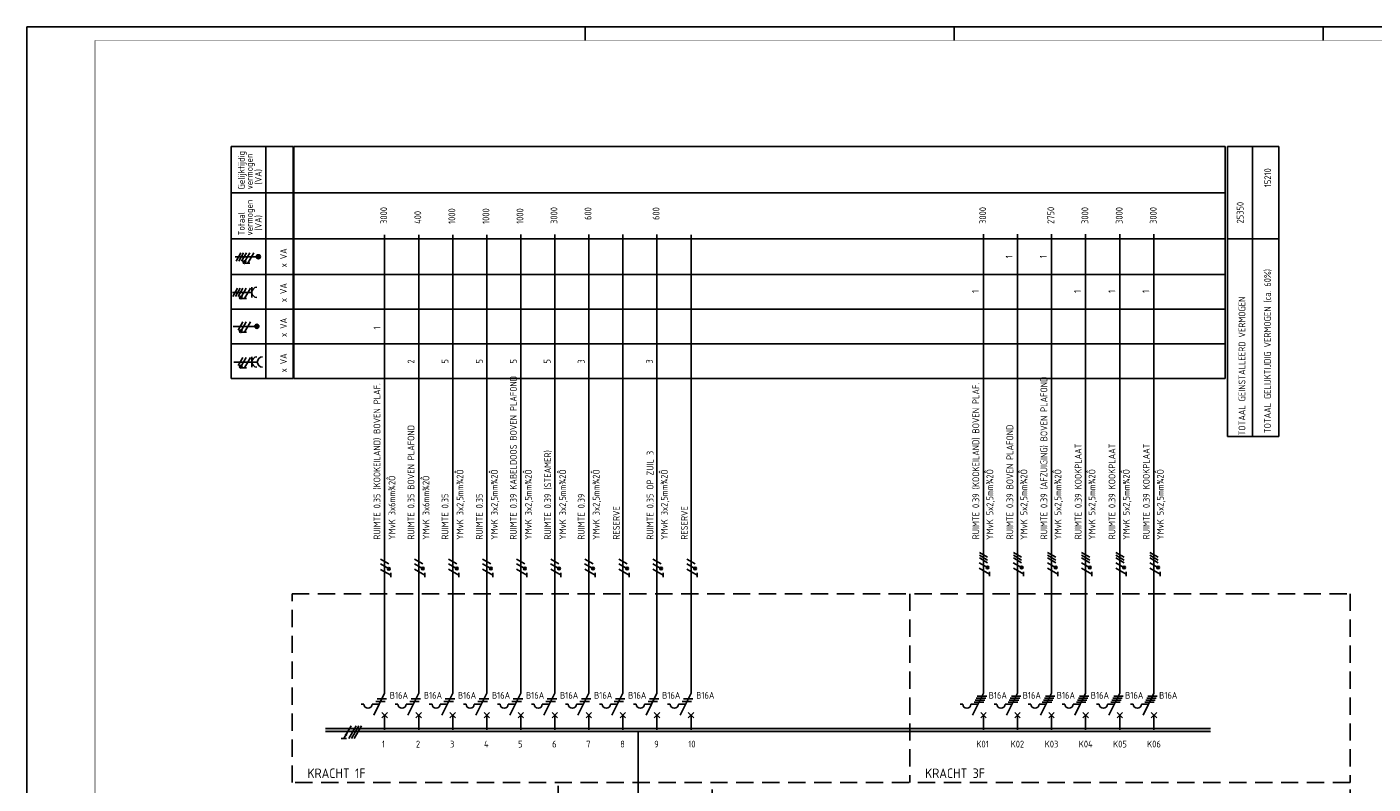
# Model space of a CAD drawing. Header units: millimetres. Extents: x 0 to 841, y 0 to 594.
# Tile 2 of 4: x 0 to 494, y 316 to 594. Entities that reach past the tile are written whole.
import ezdxf
from ezdxf.enums import TextEntityAlignment as Align

# ---------------------------------------------------------------- set-up
doc = ezdxf.new("R2010")
doc.units = ezdxf.units.MM
doc.linetypes.add('HIDDEN', pattern=[9.525, 6.35, -3.175])
doc.layers.get('0').update_dxf_attribs({"linetype": 'CONTINUOUS'})
for name, color, linetype in [('1', 7, 'CONTINUOUS'), ('40', 1, 'CONTINUOUS'), ('70', 1, 'CONTINUOUS'), ('71', 2, 'CONTINUOUS'), ('73', 4, 'CONTINUOUS'), ('EL$2B---_KADER', 4, 'CONTINUOUS'), ('LIJN018', 210, 'CONTINUOUS'), ('LIJN025', 10, 'CONTINUOUS'), ('LIJN035', 50, 'CONTINUOUS'), ('LIJN050', 90, 'CONTINUOUS'), ('TEKST25', 10, 'CONTINUOUS'), ('TEKST35', 50, 'CONTINUOUS'), ('TEKST50', 90, 'CONTINUOUS')]:
    doc.layers.add(name, color=color, linetype=linetype)
doc.styles.add('5_0', font='iso.shx')
doc.styles.add('ISO', font='ISO.SHX')
doc.styles.add('NEN', font='iso.shx')
doc.styles.add('ROMAND', font='romand')

# ---------------------------------------------------------------- blocks, each defined once
blk = doc.blocks.new('A1')
at = {"layer": 'LIJN025'}
for p, q in [((205, 589), (205, 594)), ((340.5, 589), (340.5, 594)), ((476, 589), (476, 594))]:
    blk.add_line(p, q, dxfattribs=at)
blk.add_lwpolyline([(0, 0), (0, 594), (841, 594), (841, 0)], close=True, dxfattribs=at)
at = {"layer": 'LIJN050', "const_width": 0.2}
blk.add_lwpolyline([(836, 5), (836, 589), (25, 589), (25, 5)], close=True, dxfattribs=at)
at = {"layer": 'TEKST25', "style": 'ROMAND', "width": 2.899115}
blk.add_attdef('STATUS', text='', height=2.5, dxfattribs=at).set_placement((795, 71.5), (834, 71.5), align=Align.FIT)
at = {"layer": 'TEKST25', "style": 'ISO'}
for tag, p in [('E', (796.25, 66)), ('NAAM-E', (807.75, 66)), ('DATUM-E', (826, 66)), ('D', (796.25, 61)), ('NAAM-D', (807.75, 61)), ('DATUM-D', (826, 61)), ('C', (796.25, 56)), ('NAAM-C', (807.75, 56)), ('DATUM-C', (826, 56)), ('B', (796.25, 51)), ('NAAM-B', (807.75, 51)), ('DATUM-B', (826, 51)), ('A', (796.25, 46)), ('NAAM-A', (807.75, 46)), ('DATUM-A', (826, 46))]:
    blk.add_attdef(tag, text='', height=2.5, dxfattribs=at).set_placement(p, align=Align.CENTER)
for tag, p in [('DATUM', (673.75, 36.25)), ('SCHAAL', (709, 36.25)), ('GETEKEND', (739.25, 36.25)), ('GECONTOL.', (774, 36.25)), ('FORMAAT', (804.25, 28.25))]:
    blk.add_attdef(tag, p, '', height=2.5, dxfattribs=at)
at = {"layer": 'TEKST35', "style": 'ISO'}
for tag, p in [('PROJECT', (675.5, 72.5)), ('PLAATS', (675.5, 63.5)), ('INSTALLATIE-REGEL1', (675.5, 52.5)), ('INSTALLATIE-REGEL2', (675.5, 43.5))]:
    blk.add_attdef(tag, p, '', height=4, dxfattribs=at)
blk.add_attdef('PROJ.NR.', text='', height=4, dxfattribs=at).set_placement((822, 23), align=Align.CENTER)
at = {"layer": 'TEKST50', "style": 'ISO'}
blk.add_attdef('FILE-NAAM', text='', height=5, dxfattribs=at).set_placement((814.5, 7.5), align=Align.CENTER)
blk = doc.blocks.new('TTOTVERM')
at = {"layer": '40', "style": 'NEN'}
for s, p in [('TOTAAL GELIJKTIJDIG VERMOGEN (ca. 60%)', (15.91, -76.18)), ('TOTAAL GEINSTALLEERD VERMOGEN', (6.52, -81.68))]:
    blk.add_text(s, height=2.5, rotation=90, dxfattribs=at).set_placement(p, align=Align.CENTER)

msp = doc.modelspace()

# ---------------------------------------------------------------- linework, layer by layer
at = {"color": 10}
for p, q in [((119.07, 337.29), (116.37, 332.61)), ((120.95, 337.29), (118.24, 332.61)), ((121.89, 337.29), (119.18, 332.61)), ((121.89, 337.29), (119.18, 332.61)), ((122.82, 337.29), (120.12, 332.61)), ((117.3, 332.61), (115.43, 332.61))]:
    msp.add_line(p, q, dxfattribs=at)
msp.add_line((121.89, 337.29), (119.18, 332.61))
at = {"color": 10, "const_width": 0.469}
msp.add_lwpolyline([(117.38, 333.89, 1), (116.98, 334.13, 1)], format="xyb", close=True, dxfattribs=at)
at = {"layer": '1', "color": 1}
for p, q in [((78.57, 511.02), (76.82, 507.98)), ((79.57, 511.02), (77.82, 507.98)), ((80.57, 511.02), (78.82, 507.98)), ((81.82, 511.02), (80.1, 508.03)), ((83.32, 511.02), (81.14, 507.23)), ((77.3, 498.02), (75.55, 494.98)), ((78.3, 498.02), (76.55, 494.98)), ((79.3, 498.02), (77.55, 494.98)), ((80.55, 498.02), (78.83, 495.03)), ((82.05, 498.02), (79.87, 494.23)), ((79.3, 485.62), (77.55, 482.58)), ((80.55, 485.62), (78.83, 482.63)), ((82.05, 485.62), (79.87, 481.83)), ((79.3, 472.62), (77.55, 469.58)), ((80.55, 472.62), (78.83, 469.63)), ((82.05, 472.62), (79.87, 468.83)), ((352.76, 399.17), (349.73, 400.92)), ((365.26, 399.17), (362.23, 400.92)), ((377.76, 399.17), (374.73, 400.92)), ((390.26, 399.17), (387.23, 400.92)), ((402.86, 399.17), (399.83, 400.92)), ((415.36, 399.17), (412.33, 400.92)), ((132.79, 395), (129.8, 396.73)), ((132.87, 396.73), (129.83, 398.48)), ((145.29, 395.05), (142.3, 396.78)), ((145.37, 396.77), (142.33, 398.52)), ((157.79, 395.05), (154.8, 396.78)), ((157.87, 396.77), (154.83, 398.52)), ((170.29, 395.05), (167.3, 396.78)), ((170.37, 396.77), (167.33, 398.52)), ((182.79, 395.05), (179.8, 396.78)), ((182.87, 396.77), (179.83, 398.52)), ((195.29, 395.05), (192.3, 396.78)), ((195.37, 396.77), (192.33, 398.52)), ((207.79, 395.05), (204.8, 396.78)), ((207.87, 396.77), (204.83, 398.52)), ((220.29, 395.05), (217.3, 396.78)), ((220.37, 396.77), (217.33, 398.52)), ((232.79, 395.05), (229.8, 396.78)), ((232.87, 396.77), (229.83, 398.52)), ((245.29, 395.05), (242.3, 396.78)), ((245.37, 396.77), (242.33, 398.52)), ((352.68, 395.45), (349.7, 397.18)), ((352.76, 398.17), (349.73, 399.92)), ((352.76, 397.17), (349.73, 398.92)), ((365.18, 395.45), (362.2, 397.18)), ((365.26, 398.17), (362.23, 399.92)), ((365.26, 397.17), (362.23, 398.92)), ((377.68, 395.45), (374.7, 397.18)), ((377.76, 398.17), (374.73, 399.92)), ((377.76, 397.17), (374.73, 398.92)), ((390.18, 395.45), (387.2, 397.18)), ((390.26, 398.17), (387.23, 399.92)), ((390.26, 397.17), (387.23, 398.92)), ((402.78, 395.45), (399.8, 397.18)), ((402.86, 398.17), (399.83, 399.92)), ((402.86, 397.17), (399.83, 398.92)), ((415.28, 395.45), (412.3, 397.18)), ((415.36, 398.17), (412.33, 399.92)), ((415.36, 397.17), (412.33, 398.92)), ((133.62, 392.57), (129.83, 394.75)), ((146.12, 392.61), (142.33, 394.8)), ((158.62, 392.61), (154.83, 394.8)), ((171.12, 392.61), (167.33, 394.8)), ((183.62, 392.61), (179.83, 394.8)), ((196.12, 392.61), (192.33, 394.8)), ((208.62, 392.61), (204.83, 394.8)), ((221.12, 392.61), (217.33, 394.8)), ((233.62, 392.61), (229.83, 394.8)), ((246.12, 392.61), (242.33, 394.8)), ((353.51, 393.01), (349.72, 395.2)), ((366.01, 393.01), (362.22, 395.2)), ((378.51, 393.01), (374.72, 395.2)), ((391.01, 393.01), (387.22, 395.2)), ((403.61, 393.01), (399.82, 395.2)), ((416.11, 393.01), (412.32, 395.2))]:
    msp.add_line(p, q, dxfattribs=at)
at = {"layer": '1', "color": 2}
for p, q in [((127.33, 341.21), (131.35, 349.25)), ((139.83, 341.21), (143.85, 349.25)), ((152.33, 341.21), (156.35, 349.25)), ((164.83, 341.21), (168.85, 349.25)), ((177.33, 341.21), (181.35, 349.25)), ((189.83, 341.21), (193.85, 349.25)), ((202.33, 341.21), (206.35, 349.25)), ((214.83, 341.21), (218.85, 349.25)), ((227.33, 341.21), (231.35, 349.25)), ((239.83, 341.21), (243.85, 349.25)), ((347.23, 341.21), (351.25, 349.25)), ((359.73, 341.21), (363.75, 349.25)), ((372.23, 341.21), (376.25, 349.25)), ((384.73, 341.21), (388.75, 349.25)), ((397.33, 341.21), (401.35, 349.25)), ((409.83, 341.21), (413.85, 349.25)), ((122.75, 345.21), (123.75, 345.21)), ((126.75, 345.21), (129.33, 345.21)), ((135.25, 345.21), (136.25, 345.21)), ((139.25, 345.21), (141.83, 345.21)), ((147.75, 345.21), (148.75, 345.21)), ((151.75, 345.21), (154.33, 345.21)), ((160.25, 345.21), (161.25, 345.21)), ((164.25, 345.21), (166.83, 345.21)), ((172.75, 345.21), (173.75, 345.21)), ((176.75, 345.21), (179.33, 345.21)), ((185.25, 345.21), (186.25, 345.21)), ((189.25, 345.21), (191.83, 345.21)), ((197.75, 345.21), (198.75, 345.21)), ((201.75, 345.21), (204.33, 345.21)), ((210.25, 345.21), (211.25, 345.21)), ((214.25, 345.21), (216.83, 345.21)), ((222.75, 345.21), (223.75, 345.21)), ((226.75, 345.21), (229.33, 345.21)), ((235.25, 345.21), (236.25, 345.21)), ((239.25, 345.21), (241.83, 345.21)), ((342.65, 345.21), (343.65, 345.21)), ((346.65, 345.21), (349.23, 345.21)), ((355.15, 345.21), (356.15, 345.21)), ((359.15, 345.21), (361.73, 345.21)), ((367.65, 345.21), (368.65, 345.21)), ((371.65, 345.21), (374.23, 345.21)), ((380.15, 345.21), (381.15, 345.21)), ((384.15, 345.21), (386.73, 345.21)), ((392.75, 345.21), (393.75, 345.21)), ((396.75, 345.21), (399.33, 345.21)), ((405.25, 345.21), (406.25, 345.21)), ((409.25, 345.21), (411.83, 345.21))]:
    msp.add_line(p, q, dxfattribs=at)
at = {"layer": '1', "color": 1}
for centre in [(79.85, 507.59), (78.58, 494.59), (78.58, 482.19), (78.58, 469.19), (132.87, 394.98), (145.37, 395.02), (157.87, 395.02), (170.37, 395.02), (182.87, 395.02), (195.37, 395.02), (207.87, 395.02), (220.37, 395.02), (232.87, 395.02), (245.37, 395.02), (352.76, 395.42), (365.26, 395.42), (377.76, 395.42), (390.26, 395.42), (402.86, 395.42), (415.36, 395.42)]:
    msp.add_circle(centre, 0.5, dxfattribs=at)
at = {"layer": '1', "color": 2}
for centre in [(125.25, 345.21), (137.75, 345.21), (150.25, 345.21), (162.75, 345.21), (175.25, 345.21), (187.75, 345.21), (200.25, 345.21), (212.75, 345.21), (225.25, 345.21), (237.75, 345.21), (345.15, 345.21), (357.65, 345.21), (370.15, 345.21), (382.65, 345.21), (395.25, 345.21), (407.75, 345.21)]:
    msp.add_arc(centre, 1.5, 180, 0, dxfattribs=at)
at = {"layer": '70'}
for p, q in [((81.91, 507.23), (80.36, 507.23)), ((80.64, 494.23), (79.09, 494.23)), ((80.64, 481.83), (79.09, 481.83)), ((80.64, 468.83), (79.09, 468.83)), ((133.61, 391.85), (133.61, 393.41)), ((146.11, 391.9), (146.11, 393.45)), ((158.61, 391.9), (158.61, 393.45)), ((171.11, 391.9), (171.11, 393.45)), ((183.61, 391.9), (183.61, 393.45)), ((196.11, 391.9), (196.11, 393.45)), ((208.61, 391.9), (208.61, 393.45)), ((221.11, 391.9), (221.11, 393.45)), ((233.61, 391.9), (233.61, 393.45)), ((246.11, 391.9), (246.11, 393.45)), ((353.5, 392.3), (353.5, 393.85)), ((366, 392.3), (366, 393.85)), ((378.5, 392.3), (378.5, 393.85)), ((391, 392.3), (391, 393.85)), ((403.6, 392.3), (403.6, 393.85)), ((416.1, 392.3), (416.1, 393.85)), ((128.08, 346.21), (131.58, 346.21)), ((128.58, 347.21), (132.08, 347.21)), ((140.58, 346.21), (144.08, 346.21)), ((141.08, 347.21), (144.58, 347.21)), ((153.08, 346.21), (156.58, 346.21)), ((153.58, 347.21), (157.08, 347.21)), ((165.58, 346.21), (169.08, 346.21)), ((166.08, 347.21), (169.58, 347.21)), ((178.08, 346.21), (181.58, 346.21)), ((178.58, 347.21), (182.08, 347.21)), ((190.58, 346.21), (194.08, 346.21)), ((191.08, 347.21), (194.58, 347.21)), ((203.08, 346.21), (206.58, 346.21)), ((203.58, 347.21), (207.08, 347.21)), ((215.58, 346.21), (219.08, 346.21)), ((216.08, 347.21), (219.58, 347.21)), ((228.08, 346.21), (231.58, 346.21)), ((228.58, 347.21), (232.08, 347.21)), ((240.58, 346.21), (244.08, 346.21)), ((241.08, 347.21), (244.58, 347.21)), ((348.23, 346.71), (351.73, 346.71)), ((348.6, 347.46), (352.1, 347.46)), ((348.98, 348.21), (352.48, 348.21)), ((360.73, 346.71), (364.23, 346.71)), ((361.1, 347.46), (364.6, 347.46)), ((361.48, 348.21), (364.98, 348.21)), ((373.23, 346.71), (376.73, 346.71)), ((373.6, 347.46), (377.1, 347.46)), ((373.98, 348.21), (377.48, 348.21)), ((385.73, 346.71), (389.23, 346.71)), ((386.1, 347.46), (389.6, 347.46)), ((386.48, 348.21), (389.98, 348.21)), ((398.33, 346.71), (401.83, 346.71)), ((398.7, 347.46), (402.2, 347.46)), ((399.08, 348.21), (402.58, 348.21)), ((410.83, 346.71), (414.33, 346.71)), ((411.2, 347.46), (414.7, 347.46)), ((411.58, 348.21), (415.08, 348.21)), ((347.85, 345.96), (351.35, 345.96)), ((360.35, 345.96), (363.85, 345.96)), ((372.85, 345.96), (376.35, 345.96)), ((385.35, 345.96), (388.85, 345.96)), ((397.95, 345.96), (401.45, 345.96)), ((410.45, 345.96), (413.95, 345.96))]:
    msp.add_line(p, q, dxfattribs=at)
at = {"layer": '70', "const_width": 0.5}
for points in [[(79.6, 507.59, 1), (80.1, 507.59, 1)], [(78.33, 494.59, 1), (78.83, 494.59, 1)], [(78.33, 482.19, 1), (78.83, 482.19, 1)], [(78.33, 469.19, 1), (78.83, 469.19, 1)], [(132.87, 395.23, 1), (132.87, 394.73, 1)], [(145.37, 395.27, 1), (145.37, 394.77, 1)], [(157.87, 395.27, 1), (157.87, 394.77, 1)], [(170.37, 395.27, 1), (170.37, 394.77, 1)], [(182.87, 395.27, 1), (182.87, 394.77, 1)], [(195.37, 395.27, 1), (195.37, 394.77, 1)], [(207.87, 395.27, 1), (207.87, 394.77, 1)], [(220.37, 395.27, 1), (220.37, 394.77, 1)], [(232.87, 395.27, 1), (232.87, 394.77, 1)], [(245.37, 395.27, 1), (245.37, 394.77, 1)], [(352.76, 395.67, 1), (352.76, 395.17, 1)], [(365.26, 395.67, 1), (365.26, 395.17, 1)], [(377.76, 395.67, 1), (377.76, 395.17, 1)], [(390.26, 395.67, 1), (390.26, 395.17, 1)], [(402.86, 395.67, 1), (402.86, 395.17, 1)], [(415.36, 395.67, 1), (415.36, 395.17, 1)]]:
    msp.add_lwpolyline(points, format="xyb", close=True, dxfattribs=at)
at = {"layer": '71'}
for p, q in [((75.51, 496.49), (82.6, 496.49)), ((82.6, 494.61), (82.6, 498.37)), ((76, 470.91), (84.6, 470.91)), ((82.6, 469.03), (82.6, 472.79)), ((130.35, 340.21), (132.35, 342.21)), ((132.35, 340.21), (130.35, 342.21)), ((142.85, 340.21), (144.85, 342.21)), ((144.85, 340.21), (142.85, 342.21)), ((155.35, 340.21), (157.35, 342.21)), ((157.35, 340.21), (155.35, 342.21)), ((167.85, 340.21), (169.85, 342.21)), ((169.85, 340.21), (167.85, 342.21)), ((180.35, 340.21), (182.35, 342.21)), ((182.35, 340.21), (180.35, 342.21)), ((194.85, 340.21), (192.85, 342.21)), ((192.85, 340.21), (194.85, 342.21)), ((207.35, 340.21), (205.35, 342.21)), ((205.35, 340.21), (207.35, 342.21)), ((219.85, 340.21), (217.85, 342.21)), ((217.85, 340.21), (219.85, 342.21)), ((232.35, 340.21), (230.35, 342.21)), ((230.35, 340.21), (232.35, 342.21)), ((244.85, 340.21), (242.85, 342.21)), ((242.85, 340.21), (244.85, 342.21)), ((352.25, 340.21), (350.25, 342.21)), ((350.25, 340.21), (352.25, 342.21)), ((362.75, 340.21), (364.75, 342.21)), ((364.75, 340.21), (362.75, 342.21)), ((375.25, 340.21), (377.25, 342.21)), ((377.25, 340.21), (375.25, 342.21)), ((387.75, 340.21), (389.75, 342.21)), ((389.75, 340.21), (387.75, 342.21)), ((400.35, 340.21), (402.35, 342.21)), ((402.35, 340.21), (400.35, 342.21)), ((412.85, 340.21), (414.85, 342.21)), ((414.85, 340.21), (412.85, 342.21))]:
    msp.add_line(p, q, dxfattribs=at)
for centre, radius in [((85, 509.58), 0.75), ((85, 509.58), 0.5), ((85, 509.58), 0.25), ((84.43, 484), 0.75), ((84.43, 484), 0.5), ((84.43, 484), 0.25)]:
    msp.add_circle(centre, radius, dxfattribs=at)
for centre in [(84.48, 496.49), (84.48, 470.91), (86.48, 470.91)]:
    msp.add_arc(centre, 1.88, 90, 270, dxfattribs=at)
at = {"layer": '73'}
for p, q in [((109.62, 336.23), (434.58, 336.23)), ((109.62, 335.23), (434.58, 335.23))]:
    msp.add_line(p, q, dxfattribs=at)
msp.add_solid([(434.58, 335.23), (434.58, 336.23), (109.62, 335.23), (109.62, 336.23)], dxfattribs=at)
at = {"layer": 'LIJN018', "color": 9, "linetype": 'Continuous'}
for p, q in [((98.01, 550.08), (440.02, 550.08)), ((98.01, 464.83), (98.01, 550.08)), ((98.01, 533.08), (440.02, 533.08)), ((98.01, 516.11), (440.02, 516.11)), ((98.01, 503.11), (440.02, 503.11)), ((98.01, 490.33), (440.02, 490.33)), ((98.01, 477.53), (440.02, 477.53)), ((98.01, 464.83), (440.02, 464.83))]:
    msp.add_line(p, q, dxfattribs=at)
at = {"layer": 'LIJN018', "color": 9}
msp.add_line((440.02, 464.83), (440.02, 550.08), dxfattribs=at)
at = {"layer": 'LIJN025', "linetype": 'Continuous'}
for p, q in [((75.03, 464.83), (75.03, 550.08)), ((75.03, 550.08), (97.71, 550.08)), ((87.71, 464.83), (87.71, 550.08)), ((97.71, 464.83), (97.71, 550.08)), ((440.89, 443.49), (440.89, 550.11)), ((440.89, 550.11), (459.68, 550.11)), ((450.06, 443.49), (450.06, 549.95)), ((459.68, 443.49), (459.68, 550.11)), ((75.03, 533.08), (97.71, 533.08)), ((75.03, 516.11), (97.71, 516.11)), ((440.89, 516.11), (459.68, 516.11)), ((75.03, 503.11), (97.71, 503.11)), ((75.03, 490.34), (97.71, 490.34)), ((75.03, 477.53), (97.71, 477.53)), ((75.03, 464.83), (97.71, 464.83)), ((440.89, 443.49), (459.68, 443.49))]:
    msp.add_line(p, q, dxfattribs=at)
at = {"layer": 'LIJN025', "linetype": 'HIDDEN'}
for p, q in [((97.35, 385.8), (485.9, 385.8)), ((97.35, 316.4), (97.35, 385.8)), ((324.15, 385.8), (324.15, 316.4)), ((485.9, 385.8), (485.9, 316.4)), ((485.9, 316.4), (97.35, 316.4)), ((195.05, 251.75), (195.05, 316.4)), ((251.68, 183.75), (251.68, 316.4)), ((485.9, 183.75), (485.9, 316.4))]:
    msp.add_line(p, q, dxfattribs=at)
at = {"layer": 'LIJN035'}
for p, q in [((131.35, 349.25), (131.35, 517.6)), ((143.85, 349.25), (143.85, 517.6)), ((156.35, 349.25), (156.35, 517.6)), ((168.85, 349.25), (168.85, 517.6)), ((181.35, 349.25), (181.35, 517.8)), ((193.85, 349.25), (193.85, 517.8)), ((206.35, 349.25), (206.35, 517.8)), ((218.85, 349.25), (218.85, 517.8)), ((231.35, 349.25), (231.35, 517.8)), ((243.85, 349.25), (243.85, 517.65)), ((351.25, 349.25), (351.25, 517.85)), ((363.75, 349.25), (363.75, 517.85)), ((376.25, 349.25), (376.25, 517.85)), ((388.75, 349.25), (388.75, 517.85)), ((401.35, 349.25), (401.35, 517.85)), ((413.85, 349.25), (413.85, 517.85)), ((84.5, 509.58), (76.43, 509.58)), ((83.93, 484), (75.73, 484)), ((131.35, 335.8), (131.35, 341.3)), ((143.85, 335.8), (143.85, 341.3)), ((156.35, 335.8), (156.35, 341.3)), ((168.85, 335.8), (168.85, 341.3)), ((181.35, 335.8), (181.35, 341.3)), ((193.85, 335.8), (193.85, 341.3)), ((206.35, 335.8), (206.35, 341.3)), ((218.85, 335.8), (218.85, 341.3)), ((231.35, 335.8), (231.35, 341.3)), ((243.85, 335.8), (243.85, 341.3)), ((351.25, 335.8), (351.25, 341.3)), ((363.75, 335.8), (363.75, 341.3)), ((376.25, 335.8), (376.25, 341.3)), ((388.75, 335.8), (388.75, 341.3)), ((401.35, 335.8), (401.35, 341.3)), ((413.85, 335.8), (413.85, 341.3))]:
    msp.add_line(p, q, dxfattribs=at)
at = {"layer": 'LIJN035', "color": 90}
msp.add_line((224.4, 303.2), (224.4, 335.3), dxfattribs=at)

# ---------------------------------------------------------------- block references
at = {"layer": 'EL$2B---_KADER'}
msp.add_blockref('A1', (0, 0), dxfattribs=at)
at = {"layer": 'LIJN025'}
msp.add_blockref('TTOTVERM', (440.88, 551.1), dxfattribs=at)

# ---------------------------------------------------------------- texts
at = {"layer": '40', "linetype": 'Continuous', "style": 'NEN'}
for s, p in [('Gelijktijdig', (79.96, 534.33)), ('vermogen', (82.96, 534.33)), ('(VA)', (86.21, 536.08)), ('vermogen', (82.96, 517.41)), ('Totaal', (79.96, 517.41)), ('(VA)', (86.21, 519.16)), ('x VA', (95.46, 505.67)), ('x VA', (95.46, 492.89)), ('x VA', (95.46, 480.11)), ('x VA', (95.46, 467.09))]:
    msp.add_text(s, height=2.5, rotation=90, dxfattribs=at).set_placement(p)
at = {"layer": '40', "style": 'NEN'}
for s, p in [('15210', (456.87, 538.6)), ('25350', (446.75, 525.78))]:
    msp.add_text(s, height=2.5, rotation=90, dxfattribs=at).set_placement(p, align=Align.CENTER)
for s, p in [('3000', (132.28, 521.64)), ('1000', (157.28, 521.64)), ('1000', (169.78, 521.64)), ('1000', (182.28, 521.64)), ('3000', (194.78, 521.64)), ('3000', (352.23, 521.64)), ('2750', (377.23, 521.64)), ('3000', (389.73, 521.64)), ('3000', (402.33, 521.64)), ('3000', (414.83, 521.64)), ('400', (144.78, 521.64)), (' 600', (207.28, 521.64)), (' 600', (232.28, 521.64)), ('1', (361.93, 509.04)), ('1', (374.43, 509.04)), ('1', (349.53, 496.27)), ('1', (387.03, 496.27)), ('1', (399.63, 496.27)), ('1', (412.13, 496.27)), ('1', (129.78, 482.84)), ('RUIMTE 0.35 (KOOKEILAND) BOVEN PLAF.', (129.78, 405.64)), ('2', (142.28, 470.34)), ('5', (154.78, 470.34)), ('5', (167.38, 470.34)), ('RUIMTE 0.39 KABELDOOS BOVEN PLAFOND', (179.88, 405.64)), ('5', (179.88, 470.34)), ('5', (192.28, 470.34)), ('3', (204.78, 470.34)), ('3', (229.78, 470.34)), ('RUIMTE 0.39 (KOOKEILAND) BOVEN PLAF.', (349.68, 405.74)), ('RUIMTE 0.39 (AFZUIGING) BOVEN PLAFOND', (374.68, 405.74)), ('RUIMTE 0.35 BOVEN PLAFOND', (142.28, 405.64)), ('RUIMTE 0.39 BOVEN PLAFOND', (362.18, 405.74)), ('RUIMTE 0.39 KOOKPLAAT', (387.28, 405.74)), ('RUIMTE 0.39 KOOKPLAAT', (399.68, 405.74)), ('RUIMTE 0.39 KOOKPLAAT', (412.28, 405.74)), ('RUIMTE 0.39 (STEAMER)', (192.48, 405.64)), ('RUIMTE 0.35 OP ZUIL 3', (230.08, 405.64)), (' YMvK 3x2,5mm¾2Ô', (160.28, 404.14)), (' YMvK 3x2,5mm¾2Ô', (172.88, 404.14)), (' YMvK 3x2,5mm¾2Ô', (185.38, 404.14)), (' YMvK 3x2,5mm¾2Ô', (197.98, 404.14)), (' YMvK 3x2,5mm¾2Ô', (210.28, 404.14)), (' YMvK 3x2,5mm¾2Ô', (235.28, 404.14)), (' YMvK 5x2,5mm¾2Ô', (354.83, 404.14)), (' YMvK 5x2,5mm¾2Ô', (367.33, 404.14)), (' YMvK 5x2,5mm¾2Ô', (379.83, 404.14)), (' YMvK 5x2,5mm¾2Ô', (392.33, 404.14)), (' YMvK 5x2,5mm¾2Ô', (404.93, 404.14)), (' YMvK 5x2,5mm¾2Ô', (417.43, 404.14)), (' YMvK 3x6mm¾2Ô', (135.28, 404.14)), (' YMvK 3x6mm¾2Ô', (147.78, 404.14)), ('RUIMTE 0.35', (154.78, 405.64)), ('RUIMTE 0.35', (167.38, 405.64)), ('RUIMTE 0.39', (204.78, 405.64)), ('RESERVE', (217.68, 405.64)), ('RESERVE', (242.68, 405.64))]:
    msp.add_text(s, height=2.5, rotation=90, dxfattribs=at).set_placement(p)
for p in [(133.26, 347.22), (145.76, 347.22), (158.26, 347.22), (170.76, 347.22), (183.26, 347.22), (195.76, 347.22), (208.26, 347.22), (220.76, 347.22), (233.26, 347.22), (245.76, 347.22), (353.16, 347.22), (365.66, 347.22), (378.16, 347.22), (390.66, 347.22), (403.26, 347.22), (415.76, 347.22)]:
    msp.add_text('B16A', height=2.5, dxfattribs=at).set_placement(p)
at = {"layer": 'TEKST25', "style": '5_0'}
for s, p in [('1', (130.35, 329.3)), ('2', (142.85, 329.3)), ('3', (155.35, 329.3)), ('4', (167.85, 329.3)), ('5', (180.35, 329.3)), ('6', (192.85, 329.3)), ('7', (205.35, 329.3)), ('8', (217.85, 329.3)), ('9', (230.35, 329.3)), ('10', (242.85, 329.3)), ('K01', (348.65, 329.3)), ('K02', (361.25, 329.3)), ('K03', (373.75, 329.3)), ('K04', (386.25, 329.3)), ('K05', (398.85, 329.3)), ('K06', (411.35, 329.3))]:
    msp.add_text(s, height=2.5, dxfattribs=at).set_placement(p)
at = {"layer": 'TEKST35', "linetype": 'HIDDEN', "style": 'ISO'}
for s, p in [('KRACHT 1F', (103.02, 318.09)), ('KRACHT 3F', (329.82, 318.09))]:
    msp.add_text(s, height=3.5, dxfattribs=at).set_placement(p)

doc.saveas('drawing.dxf')
